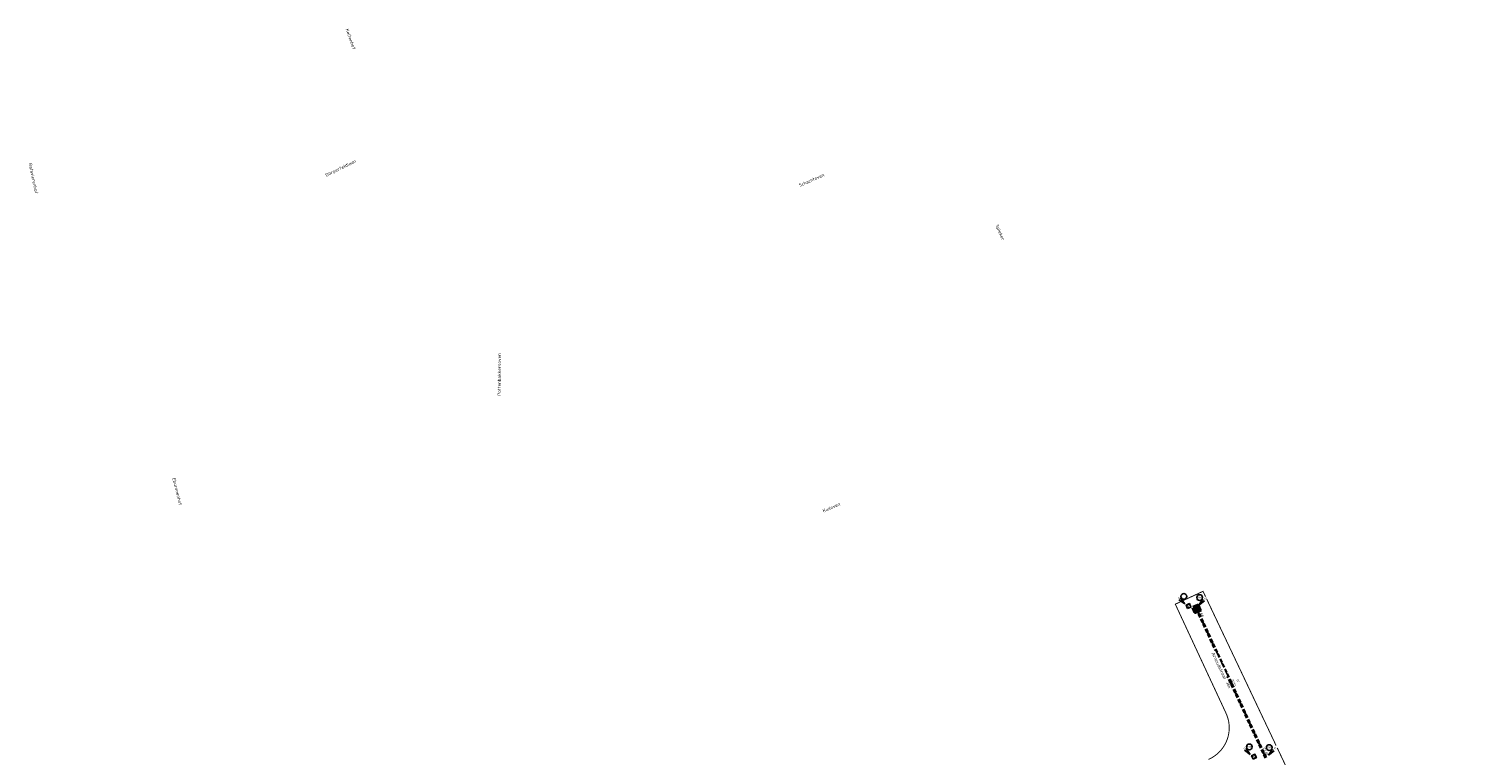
# Model space of a CAD drawing. Header units: metres. Extents: x 200112 to 202167, y 374508 to 376527.
# Tile 23 of 25: x 201120 to 201430, y 375103 to 375260. Entities that reach past the tile are written whole.
import ezdxf
from ezdxf.enums import TextEntityAlignment as Align

# ---------------------------------------------------------------- set-up
doc = ezdxf.new("R2010")
doc.units = ezdxf.units.M
doc.set_wipeout_variables(frame=1)
for name, pattern in [('HIDDEN4', [2.3813, 1.5875, -0.7938]), ('HIDDEN6', [1.1907, 0.7938, -0.3969]), ('HIDDENX2', [0.75, 0.5, -0.25]), ('XX-PROJECTGRENS', [18, 12, -3, 0, -3])]:
    doc.linetypes.add(name, pattern=pattern)
for name, color, linetype, lineweight in [('025___BS_IT', 84, 'HIDDEN4', 30), ('B-WE-RI-VWA_PUTNUMMER-S', 20, 'Continuous', 25), ('B-WE-RI-VWA_RIOOLPUT_VALPUT-S', 253, 'Continuous', 25), ('N-WE-RI-ITR_PUTNUMMER-S', 84, 'Continuous', 25), ('N-WE-RI-ITR_RIOOLPUT-S', 84, 'Continuous', 25), ('N-WE-RI-PUT-G', 7, 'Continuous', 35), ('N-WE-RI-PUT-GD', 7, 'Continuous', 50), ('X-XX-AL-T35', 50, 'Continuous', 35)]:
    doc.layers.add(name, color=color, linetype=linetype, lineweight=lineweight)
for name, color, linetype in [('025___BS_STROOMRICHTING IT', 252, 'Continuous'), ('025___BS_TEKST_BOBIT', 84, 'Continuous'), ('025___BS_TEKST_DIAMETERIT', 84, 'Continuous'), ('025___BS_TEKST_LENGTE', 250, 'Continuous'), ('025___BS_VISUEEL RUIMTEBESLAG', 251, 'HIDDEN6'), ('Wipeout', 10, 'Continuous')]:
    doc.layers.add(name, color=color, linetype=linetype)
doc.layers.add('025___BS_TEKST_STRENGNUMMER', color=50, linetype='Continuous', plot=False)
doc.layers.add('N-WE-KG-GRENS_PROJECT-G', color=7, linetype='XX-PROJECTGRENS', lineweight=35, transparency=0.45)
doc.styles.add('NLCS-ISO', font='NLCS-ISO.ttf')
doc.styles.add('NLCS-ISO-M200-T35', font='NLCS-ISO.ttf', dxfattribs={"height": 0.7})
doc.styles.get("Standard").update_dxf_attribs({"font": 'arial.ttf'})

# ---------------------------------------------------------------- blocks, each defined once
blk = doc.blocks.new('put800x800')
at = {"layer": 'N-WE-RI-PUT-GD'}
for points in [[(-0.55, -0.55), (0.55, -0.55), (0.55, 0.55), (-0.55, 0.55)], [(-0.4, -0.4), (0.4, -0.4), (0.4, 0.4), (-0.4, 0.4)]]:
    blk.add_lwpolyline(points, close=True, dxfattribs=at)
blk = doc.blocks.new('*U133')
at = {"flags": 128}
blk.add_lwpolyline([(0, 0), (14.97, -32.24)], dxfattribs=at)
at = {"layer": '025___BS_STROOMRICHTING IT'}
blk.add_lwpolyline([(7.67, -16.51), (7.42, -15.67), (7.19, -15.77)], close=True, dxfattribs=at)
at = {"layer": '025___BS_VISUEEL RUIMTEBESLAG', "flags": 128}
for points in [[(0.14, 0.07), (15.11, -32.17)], [(-0.14, -0.07), (14.83, -32.3)]]:
    blk.add_lwpolyline(points, dxfattribs=at)
at = {"layer": '025___BS_TEKST_BOBIT'}
blk.add_attdef('B1', (0.41, -0.19), '', height=0.5, rotation=294.9126, dxfattribs=at)
blk.add_attdef('B2', text='', height=0.5, rotation=294.9126, dxfattribs=at).set_placement((14.98, -31.57), align=Align.RIGHT)
at = {"layer": '025___BS_TEKST_DIAMETERIT'}
blk.add_attdef('D', text='', height=0.5, rotation=294.9126, dxfattribs=at).set_placement((7.61, -16.06), align=Align.BOTTOM_CENTER)
at = {"layer": '025___BS_TEKST_LENGTE'}
blk.add_attdef('LEN', text='', height=0.5, rotation=294.9126, dxfattribs=at).set_placement((7.09, -16.3), align=Align.TOP_CENTER)
at = {"layer": '025___BS_TEKST_STRENGNUMMER'}
blk.add_attdef('STR', text='', height=0.5, rotation=294.9126, dxfattribs=at).set_placement((8.66, -15.57), align=Align.CENTER)
blk = doc.blocks.new('SRI-PUT_INSPECTIE-SO')
at = {"lineweight": -3, "flags": 128}
blk.add_lwpolyline([(-2, -2), (2, -2), (2, 2), (-2, 2)], close=True, dxfattribs=at)
at = {"lineweight": -3, "ltscale": 1.5}
blk.add_circle((0, 0), 2, dxfattribs=at)
at = {"ltscale": 0.1, "style": 'NLCS-ISO'}
blk.add_text('I', height=2.5, dxfattribs=at).set_placement((0, 0), align=Align.MIDDLE_CENTER)
blk = doc.blocks.new('*U180')
blk.add_wipeout([(1.4, 1.4), (5.8, 7.6), (11, 12.8), (12.8, 11), (7.6, 5.8)]).dxf.layer = 'Wipeout'
blk.add_wipeout([(-0.7, 6.4), (5.5, 6.4), (5.5, 12.5), (-0.7, 12.5)]).dxf.layer = 'Wipeout'
for q in [(5.8, 7.6), (7.6, 5.8)]:
    blk.add_line((1.4, 1.4), q)
blk.add_circle((2.4, 9.4), 3.09)
at = {"ltscale": 0.1, "style": 'NLCS-ISO'}
blk.add_attdef('PUTNR', text='', height=1.8, dxfattribs=at).set_placement((2.4, 9.4), align=Align.MIDDLE_CENTER)
blk.add_attdef('PUTHGT', text='', height=1.8, rotation=45, dxfattribs=at).set_placement((5.4, 5.4), align=Align.MIDDLE_LEFT)
blk = doc.blocks.new('SRI-PUT_VALPUT-SO')
at = {"lineweight": -3, "flags": 128}
blk.add_lwpolyline([(-2, -2), (2, -2), (2, 2), (-2, 2)], close=True, dxfattribs=at)
at = {"linetype": 'HIDDENX2', "lineweight": -3, "ltscale": 0.25}
blk.add_circle((0, 0), 2, dxfattribs=at)
at = {"ltscale": 0.1, "style": 'NLCS-ISO'}
blk.add_text('V', height=2.5, dxfattribs=at).set_placement((0, 0), align=Align.MIDDLE_CENTER)
blk = doc.blocks.new('*U170')
blk.add_wipeout([(-1.4, 1.4), (-5.8, 7.6), (-11, 12.8), (-12.8, 11), (-7.6, 5.8)]).dxf.layer = 'Wipeout'
blk.add_wipeout([(0.7, 6.4), (-5.5, 6.4), (-5.5, 12.5), (0.7, 12.5)]).dxf.layer = 'Wipeout'
for q in [(-7.6, 5.8), (-5.8, 7.6)]:
    blk.add_line((-1.4, 1.4), q)
blk.add_circle((-2.4, 9.4), 3.09)
at = {"ltscale": 0.1, "style": 'NLCS-ISO'}
blk.add_attdef('PUTHGT', text='', height=1.8, rotation=315, dxfattribs=at).set_placement((-8.4, 8.5), align=Align.MIDDLE_LEFT)
blk.add_attdef('PUTNR', text='', height=1.8, dxfattribs=at).set_placement((-2.4, 9.4), align=Align.MIDDLE_CENTER)

msp = doc.modelspace()

# ---------------------------------------------------------------- linework, layer by layer
at = {"layer": 'N-WE-KG-GRENS_PROJECT-G', "const_width": 0.2}
msp.add_lwpolyline([(201374.06, 375102.57, 0.429448), (201377.75, 375112.69), (201366.93, 375135.94), (201372.89, 375138.71), (201429.61, 375019.07, -0.119763)], format="xyb", dxfattribs=at)

# ---------------------------------------------------------------- block references
at = {"layer": '025___BS_IT'}
msp.add_blockref('*U133', (201371.49, 375134.94), dxfattribs=at).add_auto_attribs({'STR': 'IT', 'B1': '27.68', 'B2': '27.68', 'D': '%%C315', 'LEN': '36m'})
at = {"layer": 'B-WE-RI-VWA_RIOOLPUT_VALPUT-S', "xscale": 0.2, "yscale": 0.2, "zscale": 0.2}
for p, rotation in [((201369.77, 375135.53, 29.21), 23.51816633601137), ((201383.86, 375103.17, 29.26), 23.5181671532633)]:
    msp.add_blockref('SRI-PUT_VALPUT-SO', p, dxfattribs=dict(at, rotation=rotation))
at = {"layer": 'N-WE-RI-ITR_RIOOLPUT-S', "xscale": 0.2, "yscale": 0.2, "zscale": 0.2, "rotation": 114.9107787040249}
msp.add_blockref('SRI-PUT_INSPECTIE-SO', (201371.49, 375134.94), dxfattribs=at)
at = {"layer": 'N-WE-RI-PUT-G', "rotation": 294.9107786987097}
msp.add_blockref('put800x800', (201371.49, 375134.94), dxfattribs=at)

# ---------------------------------------------------------------- texts
at = {"layer": 'X-XX-AL-T35', "style": 'NLCS-ISO-M200-T35'}
for s, rotation, p in [('Keltenhof', -70.6, (201188.48, 375259.5)), ('Batavierenhof', -78.2, (201120.34, 375230.69)), ('Dörperfeldlaan', 25.8, (201184.34, 375227.82)), ('Schachtoven', 23.6, (201286.16, 375225.63)), ('Spieker', -66.3, (201328.24, 375217.37)), ('Pottenbakkersoven', 89.8, (201221.87, 375180.75)), ('Eburonenhof', -76, (201151.23, 375162.99)), ('Kuiloven', 23.8, (201291.3, 375155.62))]:
    msp.add_text(s, height=0.7, rotation=rotation, dxfattribs=at).set_placement(p)

# ---------------------------------------------------------------- next in the draw order: block references
at = {"layer": 'B-WE-RI-VWA_PUTNUMMER-S', "xscale": 0.2, "yscale": 0.2, "zscale": 0.2}
for p, values in [((201369.24, 375135.74), {'PUTHGT': '29.17'}), ((201383.33, 375103.38, 29.26), {'PUTNR': '30107', 'PUTHGT': '29.19'})]:
    msp.add_blockref('*U170', p, dxfattribs=at).add_auto_attribs(values)
at = {"layer": 'N-WE-RI-ITR_PUTNUMMER-S', "xscale": 0.2, "yscale": 0.2, "zscale": 0.2}
for p, values in [((201371.69, 375135.47), {'PUTNR': '50162', 'PUTHGT': '29.14'}), ((201386.66, 375103.23), {'PUTNR': '50161', 'PUTHGT': '29.15'})]:
    msp.add_blockref('*U180', p, dxfattribs=at).add_auto_attribs(values)

# ---------------------------------------------------------------- next in the draw order: wipeouts: each hides what was drawn before it
msp.add_wipeout([(201374.4, 375125.43), (201377.02, 375119.93), (201378.1, 375120.45), (201375.48, 375125.94)]).dxf.layer = 'X-XX-AL-T35'

# ---------------------------------------------------------------- next in the draw order: texts
at = {"layer": 'X-XX-AL-T35', "style": 'NLCS-ISO-M200-T35'}
msp.add_text('Arnoudstraat', height=0.7, rotation=295.5, dxfattribs=at).set_placement((201374.7, 375125.38))

doc.saveas('drawing.dxf')
